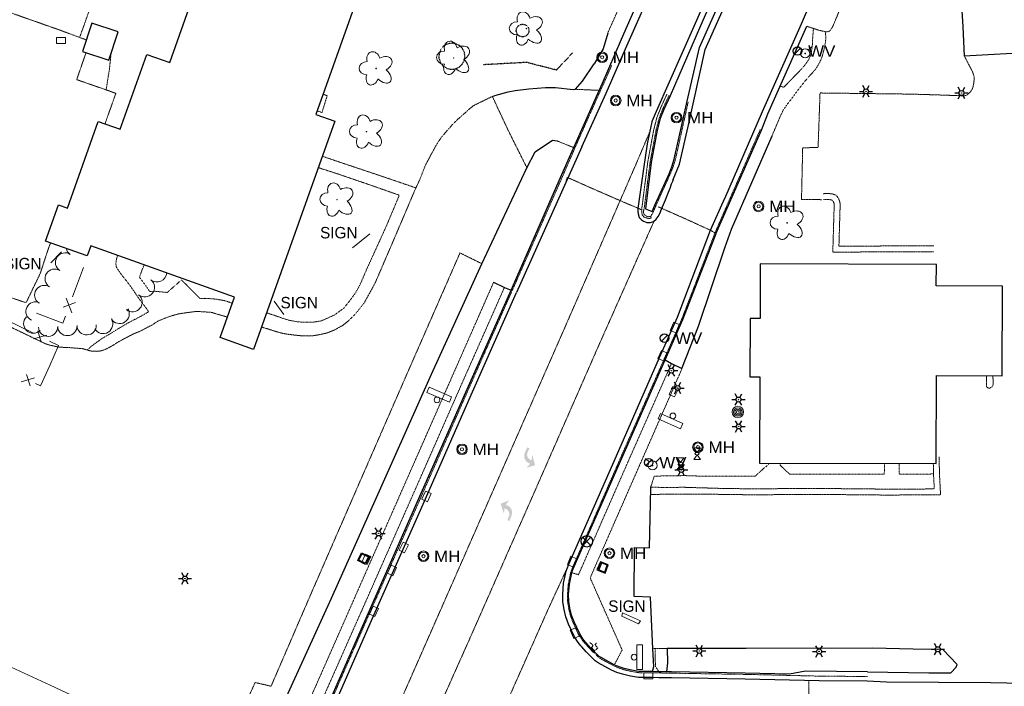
# Model space of a CAD drawing. Extents: x 386588 to 390135, y 96998 to 113606.
# Tile 9 of 93: x 387233 to 387647, y 97988 to 98268. Entities that reach past the tile are written whole.
import ezdxf
from ezdxf.enums import TextEntityAlignment as Align

# ---------------------------------------------------------------- set-up
doc = ezdxf.new("R2010")
doc.units = 0
doc.header["$MEASUREMENT"] = 0
for name, pattern in [('Wisdot1', [0.0625, 0.03125, -0.03125]), ('Wisdot2', [0.125, 0.0625, -0.0625]), ('Wisdot3', [0.1875, 0.125, -0.0625]), ('Wisdot5', [0.1, 0.05, -0.05]), ('Wisdot6', [0.375, 0.125, -0.0625, 0.03125, -0.0625, 0.03125, -0.0625])]:
    doc.linetypes.add(name, pattern=pattern)
for name, color, linetype, lineweight in [('E_BLD', 241, 'Continuous', 25), ('E_BLD_HvyDash', 241, 'Wisdot3', 25), ('E_DRN', 40, 'Continuous', 15), ('E_DTM_SlopeTop', 3, 'Wisdot1', 25), ('E_DWY', 2, 'Wisdot3', 15), ('E_LAND_Vegetation', 3, 'Continuous', 15), ('E_LTG', 21, 'Continuous', 25), ('E_MISCPROP', 30, 'Continuous', 15), ('E_MISCPROP_Railing', 30, 'Continuous', 15), ('E_PATH_Sidewalk', 2, 'Wisdot5', 15), ('E_RDWY', 21, 'Continuous', 25), ('E_RDWY_AsphConc', 200, 'Continuous', 25), ('E_RDWY_C_and_G', 21, 'Continuous', 25), ('E_RDWY_PavtEdge', 200, 'Wisdot3', 15), ('E_SGN', 21, 'Continuous', 15), ('E_SIG', 5, 'Continuous', 30), ('E_STRUCT_Joint', 200, 'Wisdot3', 15), ('E_UTL_AG', 30, 'Continuous', 15), ('E_UTL_MH', 30, 'Continuous', 15), ('E_UTL_W', 5, 'Continuous', 25), ('E_UTL_WHydrant', 4, 'Continuous', 15), ('E_WTR_FlowLine', 4, 'Wisdot6', 15), ('P_EC_Misc', 4, 'Wisdot2', 25), ('P_PM', 7, 'Continuous', 25)]:
    doc.layers.add(name, color=color, linetype=linetype, lineweight=lineweight)
doc.styles.add('Style-dot_font5', font='dot_font5.shx')

# ---------------------------------------------------------------- blocks, each defined once
blk = doc.blocks.new('BSGN')
at = {"layer": 'E_SGN', "style": 'Style-dot_font5'}
blk.add_text('SIGN', height=12, dxfattribs=at).set_placement((0.0004433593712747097, 0), align=Align.MIDDLE_CENTER)
blk = doc.blocks.new('HYD')
at = {"layer": 'E_UTL_WHydrant'}
for p, q in [((-3.83600000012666, 3.837999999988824), (-8.317000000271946, 8.317999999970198)), ((3.838999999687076, 3.837999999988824), (8.31899999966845, 8.317999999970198))]:
    blk.add_line(p, q, dxfattribs=at)
for radius in [5.484997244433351, 0.4195217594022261]:
    blk.add_circle((-0.000391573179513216, 0.0004718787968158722), radius, dxfattribs=at)
blk = doc.blocks.new('INLET')
at = {"layer": 'E_DRN', "flags": 128}
blk.add_lwpolyline([(-7.5, 10), (7.5, 10), (7.5, 0), (-7.5, 0)], close=True, dxfattribs=at)
blk = doc.blocks.new('LPOL')
at = {"layer": 'E_LTG'}
for p, q in [((-4, 0), (-1.5, 0)), ((-0.75, 1.299000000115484), (-2, 3.464000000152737)), ((0.75, 1.299000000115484), (2, 3.464000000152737)), ((1.5, 0), (4, 0)), ((-2, -3.464000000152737), (-0.75, -1.299000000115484)), ((2, -3.464000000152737), (0.75, -1.299000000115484))]:
    blk.add_line(p, q, dxfattribs=at)
for radius in [1.5, 1.5, 1.5, 0.125]:
    blk.add_circle((0, 0), radius, dxfattribs=at)
blk = doc.blocks.new('MH')
at = {"layer": 'E_UTL_MH'}
for radius in [5, 4, 1.5]:
    blk.add_circle((3.053387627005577e-05, -0.0003567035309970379), radius, dxfattribs=at)
at = {"layer": 'E_UTL_MH', "style": 'Style-dot_font5', "width": 1.111111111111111}
blk.add_text('MH', height=10.8, dxfattribs=at).set_placement((10, -0.001000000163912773), align=Align.MIDDLE_LEFT)
blk = doc.blocks.new('MTR')
at = {"layer": 'E_UTL_AG', "flags": 128}
for points in [[(-3.75, 6.495000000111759), (3.75, 6.495000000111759), (0, 1.25)], [(-3.75, -6.495000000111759), (3.75, -6.495000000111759), (0, -1.25)]]:
    blk.add_lwpolyline(points, close=True, dxfattribs=at)
at = {"layer": 'E_UTL_AG'}
blk.add_ellipse((0, 0), major_axis=(2.5, 0), ratio=0.5, dxfattribs=at)
blk = doc.blocks.new('PBX')
at = {"layer": 'E_SIG'}
for p, q in [((4.944999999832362, 5.103999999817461), (-5.132000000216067, -5.077000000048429)), ((-5.132000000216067, 5), (5.03899999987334, -5.171000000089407))]:
    blk.add_line(p, q, dxfattribs=at)
blk.add_circle((-8.966494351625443e-05, 0.0004826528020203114), 7.214024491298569, dxfattribs=at)
blk = doc.blocks.new('POLE')
at = {"layer": 'E_MISCPROP'}
for radius in [4.463423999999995, 3.347567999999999, 2.231711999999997, 1.115855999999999]:
    blk.add_circle((0.0004759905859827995, -0.00033181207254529), radius, dxfattribs=at)
blk = doc.blocks.new('SGN')
at = {"flags": 128}
blk.add_lwpolyline([(-15, 3.500000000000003), (-15, 10.5), (15, 10.5), (15, 3.499999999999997)], close=True, dxfattribs=at)
blk.add_circle((0, 0), 3.500000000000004)
blk = doc.blocks.new('SIGN')
at = {"layer": 'E_SGN', "lineweight": 13, "style": 'Style-dot_font5'}
blk.add_text('SIGN', height=12, dxfattribs=at).set_placement((0.0004433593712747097, 0), align=Align.MIDDLE_CENTER)
blk = doc.blocks.new('DTRE')
at = {"layer": 'E_LAND_Vegetation'}
blk.add_circle((-0.1836800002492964, 0), 0.1831067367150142, dxfattribs=at)
for centre, major_axis, ratio in [((-1.870302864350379, 5.319684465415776), (1.359319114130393, -4.981118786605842), 0.7828630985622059), ((4.055502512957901, 2.735869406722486), (-5.27227899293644, -2.928492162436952), 0.6919162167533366), ((-5.871854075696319, 0.1519894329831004), (4.932001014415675, -0.1226139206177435), 0.8320222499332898), ((-2.492468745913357, -5.243435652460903), (1.802061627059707, 4.856219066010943), 0.7168956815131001), ((3.542152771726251, -3.706719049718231), (-5.012431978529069, 4.581562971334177), 0.5602491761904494)]:
    blk.add_ellipse(centre, major_axis=major_axis, ratio=ratio, start_param=1.570796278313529, end_param=4.712388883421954, dxfattribs=at)
blk = doc.blocks.new('WV')
at = {"layer": 'E_UTL_W'}
blk.add_line((-2.82799999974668, -2.82799999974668), (2.828000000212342, 2.828000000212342), dxfattribs=at)
blk.add_circle((0.0003282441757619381, 0.0003653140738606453), 4, dxfattribs=at)
at = {"layer": 'E_UTL_W', "style": 'Style-dot_font5', "width": 1.111111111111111}
blk.add_text('WV', height=10.8, dxfattribs=at).set_placement((10, 0), align=Align.MIDDLE_LEFT)

msp = doc.modelspace()

# ---------------------------------------------------------------- hatches: boundary and pattern name
at = {"layer": 'P_PM', "linetype": 'Continuous', "lineweight": 25}
h = msp.add_hatch(color=7, dxfattribs=at)
edge = h.paths.add_edge_path()
edge.add_line((387447.4199958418, 98087.70032315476), (387446.5040313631, 98088.1015825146))
edge.add_line((387446.5040313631, 98088.1015825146), (387445.4651708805, 98085.7301504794))
edge.add_line((387445.4651708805, 98085.7301504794), (387445.496168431, 98085.80386614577))
edge.add_arc((387448.5016712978, 98084.48722113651), 3.281250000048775, 156.3428264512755, 246.3427839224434)
edge.add_line((387447.1850240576, 98081.48171924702), (387447.1063302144, 98081.51652578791))
edge.add_line((387447.1063302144, 98081.51652578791), (387447.7145306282, 98081.25008957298))
edge.add_line((387447.7145306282, 98081.25008957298), (387446.2209776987, 98079.49052580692))
edge.add_line((387446.2209776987, 98079.49052580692), (387449.7928917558, 98080.65622172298))
edge.add_line((387449.7928917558, 98080.65622172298), (387448.6681808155, 98085.03444913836))
edge.add_line((387448.6681808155, 98085.03444913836), (387448.3623344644, 98082.70131576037))
edge.add_line((387448.3623344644, 98082.70131576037), (387447.8377907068, 98082.93110034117))
edge.add_arc((387448.74067654, 98085.02746877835), 2.282534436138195, 156.6983504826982, 246.698917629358, ccw=False)
edge.add_line((387446.6443170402, 98085.93037536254), (387447.4199958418, 98087.70032315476))
h = msp.add_hatch(color=7, dxfattribs=at)
edge = h.paths.add_edge_path()
edge.add_line((387438.1713338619, 98057.56820494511), (387439.1110158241, 98057.22615551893))
edge.add_line((387439.1110158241, 98057.22615551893), (387439.9965817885, 98059.65899211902))
edge.add_line((387439.9965817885, 98059.65899211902), (387439.9703467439, 98059.58345027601))
edge.add_arc((387436.8870200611, 98060.70581302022), 3.281249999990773, 339.9979717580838, 429.9979292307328)
edge.add_line((387438.0093850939, 98063.78913886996), (387438.0901378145, 98063.7594199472))
edge.add_line((387438.0901378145, 98063.7594199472), (387437.4661889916, 98063.98654076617))
edge.add_line((387437.4661889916, 98063.98654076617), (387438.8445297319, 98065.83774086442))
edge.add_line((387438.8445297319, 98065.83774086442), (387435.354195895, 98064.44670286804))
edge.add_line((387435.354195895, 98064.44670286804), (387436.7557356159, 98060.14908301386))
edge.add_line((387436.7557356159, 98060.14908301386), (387436.9122201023, 98062.496968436))
edge.add_line((387436.9122201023, 98062.496968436), (387437.4503458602, 98062.30109149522))
edge.add_arc((387436.6829423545, 98060.15142749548), 2.282534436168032, -19.646504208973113, 70.3540629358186, ccw=False)
edge.add_line((387438.8325987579, 98059.38400271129), (387438.1713338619, 98057.56820494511))

# ---------------------------------------------------------------- linework, layer by layer
at = {"layer": 'E_BLD'}
for p, q in [((387296.2439999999, 98249.74200000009), (387317.23, 98308.57400000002)), ((387378.577, 98286.68999999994), (387357.632, 98227.9750000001)), ((387263.568, 98266.30899999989), (387259.628, 98254.44699999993)), ((387274.598, 98262.64500000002), (387263.568, 98266.30899999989)), ((387270.6570000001, 98250.78300000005), (387274.598, 98262.64500000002)), ((387259.628, 98254.44699999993), (387270.6570000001, 98250.78300000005)), ((387275.423, 98221.7080000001), (387286.645, 98253.16599999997)), ((387286.645, 98253.16599999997), (387296.2439999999, 98249.74200000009)), ((387253.25, 98188.58899999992), (387266.233, 98224.98600000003)), ((387266.233, 98224.98600000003), (387275.423, 98221.7080000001)), ((387365.709, 98225.09300000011), (387331.523, 98129.25900000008)), ((387357.632, 98227.9750000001), (387365.709, 98225.09300000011)), ((387244.0970000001, 98174.78399999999), (387249.4990000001, 98189.92699999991)), ((387249.4990000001, 98189.92699999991), (387253.25, 98188.58899999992)), ((387261.534, 98168.56400000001), (387244.0970000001, 98174.78399999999)), ((387263.0260000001, 98172.74600000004), (387261.534, 98168.56400000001)), ((387323.4809999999, 98151.1810000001), (387263.0260000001, 98172.74600000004)), ((387544.4639999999, 98165.21600000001), (387544.389, 98142.2479999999)), ((387618.4879999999, 98164.97699999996), (387544.4639999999, 98165.21600000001)), ((387618.4580000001, 98155.93399999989), (387618.4879999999, 98164.97699999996)), ((387646.2550000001, 98155.84499999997), (387618.4580000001, 98155.93399999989)), ((387646.1340000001, 98118.1939999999), (387646.2550000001, 98155.84499999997)), ((387317.4510000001, 98134.2790000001), (387323.4809999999, 98151.1810000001)), ((387540.2, 98142.26099999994), (387540.122, 98117.73200000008)), ((387544.389, 98142.2479999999), (387540.2, 98142.26099999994)), ((387331.523, 98129.25900000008), (387317.4510000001, 98134.2790000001)), ((387540.122, 98117.73200000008), (387544.247, 98117.71900000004)), ((387544.247, 98117.71900000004), (387544.1300000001, 98081.53099999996)), ((387618.433, 98081.29099999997), (387618.5530000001, 98118.28300000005)), ((387618.5530000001, 98118.28300000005), (387646.1340000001, 98118.1939999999)), ((387544.1300000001, 98081.53099999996), (387618.433, 98081.29099999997))]:
    msp.add_line(p, q, dxfattribs=at)
at = {"layer": 'E_BLD_HvyDash', "flags": 128}
for points in [[(387472.8769999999, 98006.22699999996), (387474.1669999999, 98004.83900000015)], [(387474.9550000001, 98005.16300000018), (387475.6359999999, 98005.96400000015)], [(387474.1669999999, 98004.83900000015), (387473.531, 98004.0669999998)], [(387473.531, 98004.0669999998), (387474.8459999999, 98002.62800000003)], [(387474.8459999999, 98002.62800000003), (387476.2489999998, 98003.8879999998)], [(387476.2489999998, 98003.8879999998), (387474.9550000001, 98005.16300000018)]]:
    msp.add_lwpolyline(points, dxfattribs=at)
at = {"layer": 'E_DTM_SlopeTop', "flags": 128}
msp.add_lwpolyline([(387465.514, 98253.75900000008), (387458.7799999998, 98246.57800000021), (387446.2749999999, 98249.78599999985), (387428.0269999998, 98248.80200000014)], dxfattribs=at)
at = {"layer": 'E_DWY', "flags": 128}
for points in [[(387184.8500000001, 98308.97799999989), (387182.841, 98301.7749999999), (387182.274, 98299.60499999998), (387181.7779999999, 98297.85899999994), (387181.2579999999, 98295.99699999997), (387180.9040000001, 98294.74399999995), (387180.662, 98293.45399999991), (387180.5830000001, 98292.44299999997), (387180.602, 98291.55499999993), (387180.845, 98290.58400000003), (387181.2919999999, 98289.74600000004), (387181.8970000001, 98288.99200000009), (387182.827, 98287.902), (387183.6910000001, 98287.179), (387184.3899999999, 98286.68599999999), (387185.6189999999, 98285.93699999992), (387186.912, 98285.03799999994), (387193.645, 98279.804), (387197.76, 98278.11499999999), (387198.7960000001, 98281.41599999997), (387249.9410000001, 98263.41100000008), (387261.2150000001, 98259.22600000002)], [(387564.023, 98264.98699999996), (387568.9820000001, 98263.36499999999), (387571.0249999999, 98262.8600000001), (387571.905, 98262.63299999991), (387572.7439999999, 98262.59700000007), (387573.639, 98263.00499999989), (387574.4310000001, 98263.97699999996), (387575.2150000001, 98265.48200000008), (387576.422, 98268.4750000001), (387583.2649999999, 98284.75099999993), (387583.8260000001, 98286.1540000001), (387585.301, 98289.5560000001), (387585.3999999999, 98290.7790000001), (387585.094, 98291.81400000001), (387584.406, 98292.52799999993), (387583.791, 98293.05199999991), (387583.227, 98293.57400000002), (387578.5889999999, 98298.62899999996)], [(387261.0919999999, 98253.9609999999), (387257.1470000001, 98242.57799999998), (387273.602, 98236.82300000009), (387269.0390000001, 98223.9850000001)], [(387630.1950000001, 98252.59000000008), (387633.719, 98245.77600000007), (387634.3810000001, 98243.69999999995), (387634.2660000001, 98241.18599999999), (387633.7, 98238.85199999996), (387632.9879999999, 98237.63500000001), (387631.399, 98236.0859999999), (387630.4609999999, 98235.804), (387629.4539999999, 98235.77200000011), (387618.976, 98236.1499999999), (387607.4369999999, 98236.48900000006), (387569.5900000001, 98236.9609999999), (387568.7709999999, 98214.13400000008), (387562.2949999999, 98213.8770000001), (387562.031, 98202.37599999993), (387561.8049999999, 98192.24200000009), (387570.3999999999, 98192.14299999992)], [(387424.172, 98231.76600000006), (387431.8490000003, 98235.50700000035)], [(387424.172, 98231.76600000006), (387422.466, 98230.48600000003), (387420.1440000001, 98228.38199999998), (387417.47, 98226.0390000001), (387415.3540000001, 98223.98099999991), (387412.5719999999, 98220.85499999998), (387410.5290000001, 98218.45100000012), (387408.997, 98216.25600000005), (387407.372, 98213.42599999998), (387405.8740000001, 98210.65899999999), (387404.544, 98208.179), (387403.7239999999, 98206.62100000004), (387402.6939999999, 98204.06400000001), (387401.6699999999, 98201.28799999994), (387399.4439999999, 98196.50699999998), (387391.423, 98177.66999999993), (387382.523, 98157.0149999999), (387378.084, 98148.95399999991), (387374.4110000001, 98144.2620000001), (387371.612, 98141.5149999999), (387369.111, 98139.40599999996), (387365.3729999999, 98137.37599999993), (387362.388, 98136.17100000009), (387359.3570000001, 98135.49099999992), (387356.807, 98135.04799999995), (387354.578, 98134.88899999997), (387351.469, 98134.98999999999), (387348.4909999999, 98135.30099999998), (387345.8940000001, 98135.63199999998), (387343.7409999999, 98135.99600000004), (387341.784, 98136.51300000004), (387339.943, 98137.06700000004), (387337.8149999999, 98137.76099999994), (387336.825, 98138.06300000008), (387334.868, 98138.63500000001)], [(387570.936, 98194.6540000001), (387573.2820000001, 98194.74900000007), (387574.814, 98194.53700000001), (387576.4950000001, 98193.94500000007), (387577.5889999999, 98192.15500000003), (387577.969, 98190.86199999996), (387578.0460000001, 98189.70500000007), (387578.0090000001, 98188.89899999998), (387577.5290000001, 98172.65100000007), (387617.4140000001, 98172.74200000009)], [(387571.0360000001, 98192.15599999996), (387573.1599999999, 98192.24200000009), (387574.2220000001, 98192.09499999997), (387574.8260000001, 98191.88299999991), (387575.2830000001, 98191.13299999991), (387575.493, 98190.42100000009), (387575.5419999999, 98189.679), (387575.5109999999, 98188.99399999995), (387574.9539999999, 98170.14400000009), (387617.4199999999, 98170.24200000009)], [(387320.5009999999, 98142.82899999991), (387313.5360000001, 98144.8629999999), (387311.767, 98144.96999999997), (387307.4939999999, 98145.2209999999), (387303.5689999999, 98144.72699999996), (387299.9480000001, 98144.17500000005), (387296.659, 98143.2479999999), (387293.9129999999, 98142.2350000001), (387291.422, 98141.21600000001), (387288.885, 98139.54499999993), (387286.3640000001, 98138.24699999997), (387283.702, 98136.85499999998), (387281.0730000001, 98135.79000000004), (387278.581, 98134.5249999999), (387276.4369999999, 98133.37599999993), (387274.398, 98132.26399999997), (387272.558, 98131.06000000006), (387270.7039999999, 98130.02600000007), (387269.0249999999, 98129.18500000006), (387267.473, 98128.65599999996), (387265.6429999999, 98128.44699999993), (387264.24, 98128.5020000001), (387263.7290000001, 98128.49200000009), (387262.2890000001, 98128.78199999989), (387261.1100000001, 98129.1399999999), (387259.6440000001, 98129.57199999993), (387257.652, 98129.72799999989), (387255.2620000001, 98129.9040000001), (387253.1969999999, 98130.09000000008), (387251.5600000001, 98130.12400000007), (387249.2109999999, 98130.30000000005), (387247.659, 98130.65500000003), (387246.581, 98130.87899999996), (387245.0360000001, 98131.294), (387244.2679999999, 98131.51300000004), (387215.6000000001, 98145.26399999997), (387186.0260000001, 98159.90500000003), (387168.5970000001, 98168.92200000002), (387160.6950000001, 98172.57799999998), (387157.375, 98174.48200000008), (387155.814, 98175.92500000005), (387155.0020000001, 98177.49200000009), (387154.5700000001, 98178.60899999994), (387154.463, 98180.31300000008), (387154.915, 98181.77300000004), (387156.017, 98182.26900000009), (387157.365, 98182.17599999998), (387158.3640000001, 98181.83499999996), (387159.122, 98181.554), (387201.1170000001, 98163.17699999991), (387227.362, 98151.71500000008), (387235.578, 98148.95999999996), (387236.1410000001, 98149.30499999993), (387236.567, 98150.29700000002), (387241.7520000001, 98161.01900000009), (387245.4240000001, 98172.10899999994), (387246.189, 98174.03799999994)], [(387639.5149999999, 98118.21500000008), (387639.5390000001, 98115.02000000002), (387639.5530000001, 98113.65699999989), (387639.8019999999, 98113.30799999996), (387640.1710000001, 98113.10400000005), (387640.605, 98113.00399999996), (387641.0760000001, 98113.04799999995), (387641.5290000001, 98113.29499999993), (387641.851, 98113.58400000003), (387642.04, 98113.875), (387642.2379999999, 98114.19299999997), (387642.3729999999, 98114.58400000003), (387642.25, 98118.206)], [(387619.639, 98084.15800000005), (387619.7919999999, 98076.94100000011), (387620.2420000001, 98068.14500000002), (387596.0549999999, 98068.1000000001), (387573.659, 98068.32000000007), (387556.4990000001, 98068.33199999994), (387543.0859999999, 98068.16599999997), (387527.5630000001, 98068.38899999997), (387510.4129999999, 98068.48200000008), (387498.3714369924, 98068.35293399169)], [(387617.199, 98081.29499999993), (387617.2930000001, 98076.85100000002), (387617.611, 98070.6399999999), (387596.0649999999, 98070.6000000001), (387573.672, 98070.82000000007), (387556.4850000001, 98070.83199999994), (387543.088, 98070.66599999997), (387527.5870000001, 98070.88899999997), (387512.676, 98071.342)]]:
    msp.add_lwpolyline(points, dxfattribs=at)
at = {"layer": 'E_LAND_Vegetation'}
for centre, radius, start, end in [((387256.6527826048, 98172.60667975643), 4.059852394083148, 192.6438638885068, 237.3325277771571), ((387252.271532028, 98165.77164012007), 4.059852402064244, 57.34785000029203, 237.3325277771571), ((387247.8902814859, 98158.93660043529), 4.059852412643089, 57.34785000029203, 237.3325277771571), ((387290.9333840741, 98161.62741118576), 4.059852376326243, 230.509038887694, 356.0293750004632), ((387243.5090309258, 98152.10156074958), 4.059852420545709, 57.34785000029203, 237.3325277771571), ((387285.7694130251, 98155.36270638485), 4.059852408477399, 230.509038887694, 50.49371666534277), ((387280.6054419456, 98149.09800155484), 4.059852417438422, 230.509038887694, 50.49371666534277), ((387239.8433540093, 98145.18140857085), 4.059852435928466, 64.91526944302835, 244.8999472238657), ((387275.1887974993, 98144.17207324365), 4.059852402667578, 211.340336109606, 31.32501388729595), ((387238.9076568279, 98140.10228496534), 4.059852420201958, 135.4480166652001, 315.4326944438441), ((387268.2541177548, 98139.95030341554), 4.059852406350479, 211.340336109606, 31.32501388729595), ((387245.1070279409, 98138.79541391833), 4.059852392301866, 182.148597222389, 2.133275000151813), ((387253.2200505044, 98139.09870934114), 4.05985239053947, 182.148597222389, 2.133275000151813), ((387261.3330730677, 98139.40200478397), 4.059852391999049, 182.148597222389, 2.133275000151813)]:
    msp.add_arc(centre, radius, start, end, dxfattribs=at)
at = {"layer": 'E_MISCPROP_Railing'}
for p, q in [((387252.7520000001, 98150.71699999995), (387255.0390000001, 98144.64100000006)), ((387256.6710000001, 98149.01699999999), (387251.4709999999, 98147.02600000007)), ((387238.9790000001, 98133.74300000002), (387244.6359999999, 98135.25499999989)), ((387240.8530000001, 98137.10899999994), (387242.1780000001, 98132.26600000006)), ((387239.3459999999, 98117.3500000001), (387233.746, 98115.63899999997)), ((387237.5919999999, 98113.91999999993), (387236.0970000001, 98118.71299999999))]:
    msp.add_line(p, q, dxfattribs=at)
at = {"layer": 'E_MISCPROP_Railing', "flags": 128}
for points in [[(387260.014, 98163.63400000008), (387255.432, 98151.348)], [(387252.4029999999, 98143.22600000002), (387251.3189999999, 98140.3189999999), (387240.297, 98144.54799999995)], [(387228.0320000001, 98141.40699999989), (387238.6510000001, 98136.20399999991)], [(387245.6699999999, 98132.76399999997), (387249.534, 98130.87100000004), (387245.801, 98122.52600000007)], [(387245.801, 98122.52600000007), (387241.952, 98113.92299999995), (387239.76, 98114.90100000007)], [(387220.3289999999, 97999.9609999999), (387246.024, 97988.19900000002), (387285.7520000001, 97969.65699999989), (387323.206, 97952.17299999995)]]:
    msp.add_lwpolyline(points, dxfattribs=at)
at = {"layer": 'E_PATH_Sidewalk', "flags": 128}
for points in [[(387480.3507948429, 98262.11361490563), (387491.4378091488, 98287.00562185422), (387507.3418297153, 98322.81963184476), (387515.3418399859, 98340.67563682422), (387516.2491427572, 98343.77345145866), (387516.5558426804, 98345.6806381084), (387516.7063146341, 98348.0233495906), (387516.8068453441, 98350.97763932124), (387516.6147661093, 98353.67792232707), (387515.6938484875, 98357.75764070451), (387515.3338494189, 98359.76664111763), (387518.6468476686, 98355.0116404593), (387527.7898513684, 98359.15364249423)], [(387265.8130000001, 98281.44999999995), (387263.148, 98273.78399999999), (387261.584, 98269.28600000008), (387260.085, 98264.96500000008), (387258.351, 98260.2890000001)], [(387549.4040000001, 98218.96799999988), (387553.0800000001, 98227.65100000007), (387554.2320000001, 98229.92699999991), (387555.8459999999, 98232.25600000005), (387557.703, 98234.64100000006), (387559.4569999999, 98237.04900000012), (387561.2250000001, 98239.34700000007), (387563.1769999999, 98241.8459999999), (387564.8589999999, 98243.79000000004), (387566.294, 98245.29700000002), (387567.7720000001, 98247.04900000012), (387568.5900000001, 98248.28300000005), (387569.358, 98249.66800000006), (387569.9939999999, 98251.02399999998), (387570.473, 98252.3189999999), (387570.9299999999, 98253.973), (387571.3959999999, 98255.75799999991), (387571.767, 98257.83499999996), (387572.0179999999, 98259.51600000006), (387571.9029999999, 98262.63400000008)], [(387566.821, 98264.07199999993), (387566.452, 98259.54799999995), (387566.436, 98257.6540000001), (387566.1810000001, 98255.65299999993), (387565.9269999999, 98254.08700000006), (387565.483, 98252.42999999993), (387564.8840000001, 98251.10199999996), (387563.9709999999, 98249.69299999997), (387562.8370000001, 98248.19999999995), (387561.5930000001, 98246.81600000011), (387559.638, 98244.82799999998), (387557.4750000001, 98242.55499999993), (387555.966, 98241), (387555.1599999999, 98240.17800000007), (387554.6410000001, 98239.706), (387554.5220000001, 98239.56799999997), (387554.2890000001, 98239.36499999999), (387552.828, 98239.83499999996)], [(387271.618, 98253.67599999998), (387271.47, 98252.45699999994), (387270.8659999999, 98246.69299999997), (387269.514, 98238.25300000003)], [(387360.652, 98236.44100000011), (387362.4350000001, 98235.84400000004), (387360.2450000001, 98228.76000000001), (387358.1669999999, 98229.47399999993)], [(387360.456, 98210.36599999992), (387368.625, 98207.58700000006), (387386.2120000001, 98201.70999999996), (387399.723, 98197.10400000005)], [(387358.75, 98205.5859999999), (387366.544, 98203.07499999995), (387381.0519999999, 98198.12199999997), (387392.746, 98194.01600000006), (387387.5360000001, 98181.5830000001), (387383.0249999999, 98171.65800000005), (387379.2490000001, 98163.402), (387376.298, 98156.55700000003), (387374.175, 98152.75900000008), (387371.9240000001, 98149.68800000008), (387369.4210000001, 98146.60499999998), (387365.6089999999, 98143.79300000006), (387359.925, 98141.2080000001), (387356.0279999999, 98140.64100000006), (387352.2290000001, 98140.65800000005), (387349.358, 98140.94999999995), (387346.466, 98141.48999999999), (387343.1910000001, 98142.51300000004), (387340.3049999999, 98143.55199999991), (387338.6329999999, 98144.08199999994), (387336.997, 98144.60400000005)], [(387274.314, 98168.71900000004), (387274.1310000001, 98168.21900000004), (387273.7520000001, 98166.652), (387273.6189999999, 98165.11899999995), (387273.8430000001, 98163.73999999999), (387274.426, 98162.83700000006), (387275.5020000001, 98161.30300000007), (387276.5419999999, 98159.91100000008), (387277.932, 98158.19800000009), (387279.3970000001, 98156.29799999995), (387280.7990000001, 98154.30000000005), (387282.2220000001, 98152.17699999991), (387283.763, 98150.00300000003), (387284.996, 98148.37999999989), (387286.125, 98146.91299999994), (387286.9029999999, 98145.86400000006), (387287.3659999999, 98145.06000000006), (387283.9720000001, 98143.10199999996), (387278.5330000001, 98140.27300000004), (387274.2239999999, 98137.69900000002), (387270.5060000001, 98135.41100000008), (387267.6850000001, 98133.78799999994), (387266.3530000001, 98132.80199999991), (387264.834, 98131.74099999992), (387263.2930000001, 98130.56400000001), (387261.5530000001, 98129.00600000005)], [(387322.585, 98148.66999999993), (387319.304, 98149.73600000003), (387315.713, 98150.3629999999), (387313.6070000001, 98150.55199999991), (387311.743, 98150.68399999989), (387310.6329999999, 98150.71600000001), (387309.936, 98150.67800000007), (387309.0249999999, 98150.58499999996), (387306.4339999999, 98153.15299999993), (387301.1899999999, 98158.44100000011), (387295.3729999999, 98153.32799999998), (387295.219, 98153.17100000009), (387290.1939999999, 98153.66100000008), (387287.811, 98153.60299999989), (387286.1429999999, 98156.07899999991), (387283.5120000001, 98159.5859999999), (387284.0209999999, 98160.98699999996), (387284.6499999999, 98162.7209999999), (387285.1329999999, 98163.81700000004), (387285.4650000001, 98164.74099999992)], [(387413.977, 98115.66500000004), (387432.3990000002, 98157.47800000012)], [(387418.3640000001, 98113.36400000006), (387436.932, 98155.304)], [(387489.037, 98082.43399999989), (387507.182, 98123.40700000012)], [(387493.6940000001, 98080.50400000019), (387511.568, 98121.17199999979)], [(387393.0640000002, 98068.2379999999), (387413.977, 98115.66500000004)], [(387397.5449999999, 98066.13599999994), (387418.3640000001, 98113.36400000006)], [(387468.0499999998, 98034.62000000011), (387489.037, 98082.43399999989)], [(387472.9619999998, 98033.29600000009), (387493.6940000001, 98080.50400000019)], [(387547.9510000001, 98081.51799999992), (387547.9539999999, 98080.85800000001), (387546.0560000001, 98079.44500000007), (387542.425, 98076.07600000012), (387530.1540000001, 98076.01000000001), (387518.595, 98076.06099999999), (387512.666, 98076.25900000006)], [(387596.7220000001, 98081.36199999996), (387596.6669999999, 98079.98600000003), (387596.5919999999, 98076.83799999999), (387587.423, 98076.82799999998), (387570.5900000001, 98076.81099999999), (387556.8060000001, 98076.92599999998), (387555.4820000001, 98078.07799999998), (387552.798, 98080.69200000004), (387552.781, 98081.50300000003)], [(387617.291, 98076.95299999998), (387612.548, 98076.86800000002), (387602.7820000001, 98076.87199999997), (387602.818, 98080.2919999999), (387602.8200000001, 98081.34100000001)], [(387498.4040000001, 98071.37000000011), (387499.912, 98076.04799999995)], [(387499.912, 98076.04799999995), (387512.6660000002, 98076.25900000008)], [(387372.3599999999, 98021.27300000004), (387393.0640000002, 98068.2379999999)], [(387498.4040000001, 98071.37000000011), (387503.7209999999, 98071.30899999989)], [(387503.7209999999, 98071.30899999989), (387512.676, 98071.34200000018)], [(387376.949, 98019.56600000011), (387397.5449999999, 98066.13599999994)], [(387465.2910000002, 98035.46400000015), (387468.0499999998, 98034.62000000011)], [(387486.4240000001, 98002.98199999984), (387472.9619999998, 98033.29600000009)], [(387352.6069999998, 97976.50100000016), (387372.3599999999, 98021.27300000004)], [(387356.8429999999, 97974.179), (387376.949, 98019.56600000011)], [(387483.1239999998, 97996.83499999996), (387486.4240000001, 98002.98199999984)]]:
    msp.add_lwpolyline(points, dxfattribs=at)
at = {"layer": 'E_RDWY'}
msp.add_line((387469.4269999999, 98214.2749999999), (387441.9834702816, 98153.1027746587, 1600.012), dxfattribs=at)
at = {"layer": 'E_RDWY', "flags": 128}
for points in [[(387469.4269999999, 98214.2749999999), (387479.686, 98236.87800000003), (387487.851, 98255.54499999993), (387501.121, 98285.56600000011), (387519.054, 98326.91299999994), (387528.787, 98349.9439999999), (387529.9639999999, 98353.49099999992), (387530.4280000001, 98355.97600000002), (387530.6440000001, 98357.78199999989), (387530.689, 98358.88400000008), (387530.0306809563, 98361.23680574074)], [(387507.8910000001, 98200.6229999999), (387510.4709999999, 98207.1270000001), (387514.1229999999, 98222.8330000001), (387521.3149999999, 98255.28000000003), (387559.9169999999, 98341.71999999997), (387562.3359999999, 98347.02200000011), (387562.824, 98348.91299999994), (387562.7849999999, 98350.456), (387562.0009999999, 98352.32000000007), (387560.821, 98353.34100000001), (387558.922, 98354.15699999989), (387557.351, 98353.85199999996), (387556.054, 98353.28399999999), (387555.3130000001, 98352.45100000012), (387554.852, 98351.8459999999), (387554.2069999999, 98350.97200000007), (387540.598, 98319.90500000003), (387517.034, 98266.16999999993), (387500.7350000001, 98229.2109999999), (387499.0589999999, 98225.2250000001), (387498.9199999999, 98224.78399999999)], [(387561.7379999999, 98266.00300000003), (387576.277, 98299.581), (387584.111, 98318.61899999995), (387591.334, 98337.06300000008), (387594.9140000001, 98346.81499999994), (387595.9180000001, 98349.00499999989), (387596.8759999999, 98350.65100000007), (387597.801, 98351.75499999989), (387598.6869999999, 98352.53700000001), (387599.5449999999, 98353.20299999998), (387601.189, 98354.00099999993), (387602.3899999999, 98354.402), (387603.72, 98354.72200000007), (387604.7849999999, 98354.96900000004), (387606.382, 98354.94100000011), (387607.5120000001, 98354.82899999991), (387608.4790000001, 98354.62400000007), (387609.6610000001, 98354.36499999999), (387620.1669999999, 98350.8870000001), (387621.8559999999, 98350.39700000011), (387625.2320000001, 98349.14400000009), (387624.362, 98346.80000000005)], [(387513.7199999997, 98233.46199999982), (387518.929, 98256.06799999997), (387557.639, 98342.7479999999), (387559.97, 98347.8600000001), (387560.3160000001, 98349.19900000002), (387560.298, 98349.92100000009), (387559.922, 98350.81300000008), (387559.4790000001, 98351.19699999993), (387558.6429999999, 98351.5560000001), (387558.1000000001, 98351.44999999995), (387557.558, 98351.21299999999), (387557.243, 98350.8600000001), (387556.852, 98350.3459999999), (387556.385, 98349.71200000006), (387542.888, 98318.902), (387519.3219999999, 98265.16299999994), (387506.5869999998, 98235.77799999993)], [(387628.926, 98276.15999999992), (387629.6359999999, 98264.76799999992), (387630.1950000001, 98252.59000000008)], [(387529.5209999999, 98192.68599999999), (387545.3559999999, 98229.19900000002), (387561.7379999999, 98266.00300000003)], [(387544.9180000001, 98221.39099999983), (387547.645, 98228.19299999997), (387564.023, 98264.98699999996)], [(387630.1939999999, 98252.62199999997), (387660.5689999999, 98254.27799999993), (387680.3899999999, 98255.45200000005), (387733.348, 98257.9169999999), (387763.0490000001, 98259.11800000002), (387786.4140000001, 98260.6129999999), (387829.6629999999, 98262.35800000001), (387837.9129999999, 98262.554)], [(387498.9199999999, 98224.78399999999), (387496.9310000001, 98215.57700000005), (387495.406, 98205.10499999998), (387493.1710000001, 98189.43299999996), (387493.067, 98188.45100000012), (387492.9739999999, 98187.25), (387493.112, 98186.1640000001), (387493.5449999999, 98184.67400000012), (387494.4850000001, 98183.7479999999), (387495.3859999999, 98183.06499999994), (387496.7749999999, 98182.544), (387498.2779999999, 98182.54700000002), (387499.6470000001, 98182.99200000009), (387500.7660000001, 98183.96600000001), (387501.483, 98185.03399999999), (387502.182, 98186.39400000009), (387502.936, 98188.10700000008), (387503.8200000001, 98190.17699999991), (387504.6440000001, 98192.10899999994), (387505.6140000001, 98194.6129999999), (387506.5619999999, 98197.04600000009), (387507.1969999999, 98198.74200000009), (387507.6669999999, 98199.96200000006), (387507.932, 98200.73300000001)], [(387523.5041885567, 98179.39504450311), (387529.537, 98192.72200000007)], [(387668.824, 98000.40699999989), (387668.8659999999, 97988.71800000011), (387641.28, 97989.23900000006), (387597.564, 97989.48200000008), (387589.4487011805, 97989.86722365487)], [(387589.4910000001, 97993.86700000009), (387615.388, 97993.38899999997), (387624.5260000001, 97993.37199999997)]]:
    msp.add_lwpolyline(points, dxfattribs=at)
at = {"layer": 'E_RDWY_AsphConc'}
for p, q in [((387480.3507948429, 98262.11361490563, 1601.323), (387478.4178780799, 98255.46032637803)), ((387478.4178780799, 98255.46032637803), (387474.5809999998, 98249.16399999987))]:
    msp.add_line(p, q, dxfattribs=at)
at = {"layer": 'E_RDWY_AsphConc', "flags": 128}
for points in [[(387431.8489999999, 98235.50700000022), (387432.8659999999, 98235.83900000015), (387438.4745358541, 98237.48805144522), (387438.4745358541, 98237.48805144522), (387441.3900000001, 98238.04999999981), (387441.3900000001, 98238.04999999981), (387447.1234083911, 98238.68951243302), (387447.1234083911, 98238.68951243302), (387454.2280000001, 98239.2749999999), (387454.2280000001, 98239.2749999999), (387458.3768738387, 98239.25696557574), (387458.3768738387, 98239.25696557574), (387465.7800000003, 98238.37199999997), (387465.7800000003, 98238.37199999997), (387466.8730000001, 98238.51099999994), (387469.7760000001, 98241.9589999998), (387474.5809999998, 98249.16399999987)], [(387343.1809999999, 97955.46400000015), (387339.9589999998, 97957.42100000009), (387338.415, 97961.06000000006), (387336.8760000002, 97962.24200000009), (387343.852, 97980.04000000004), (387364.2489999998, 98024.82599999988), (387385.5049999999, 98072.42700000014), (387406.3420000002, 98118.8620000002), (387427.4399999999, 98165.25799999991), (387446.3659999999, 98205.56399999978), (387449.7990000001, 98212.2629999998), (387457.0830000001, 98217.20299999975), (387459.0609999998, 98216.84400000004)], [(387504.4509999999, 98124.82400000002), (387507.182, 98123.40700000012), (387511.568, 98121.17199999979), (387518.5079999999, 98138.95999999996), (387529.6359999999, 98171.89800000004), (387532.432, 98179.82700000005), (387549.4040000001, 98218.96799999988)], [(387432.3990000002, 98157.47800000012), (387436.932, 98155.304), (387439.6979999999, 98154.11599999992)], [(387499.1269999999, 97993.92299999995), (387499.719, 97996.1540000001), (387499.3309999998, 98003.5419999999), (387498.2790000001, 98025.16800000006), (387491.5040000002, 98025.45599999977), (387491.5929999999, 98046.06399999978), (387497.946, 98045.93800000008), (387498.4249999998, 98071.17499999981), (387498.4040000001, 98071.37000000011)], [(387591.6699999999, 98003.76699999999), (387538.5109999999, 98003.68699999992), (387505.2749999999, 98003.70300000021), (387505.4500000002, 97997.56099999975), (387505.0210000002, 97993.81100000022)], [(387624.612, 97993.37199999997), (387626.825, 97995.78499999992), (387627.273, 97996.88299999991), (387621.213, 98003.24099999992), (387608.7139999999, 98003.35199999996), (387591.6345982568, 98003.76694672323)]]:
    msp.add_lwpolyline(points, dxfattribs=at)
for points in [[(387380.2749999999, 98042.196), (387378.5839999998, 98038.91999999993), (387375.273, 98040.60099999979), (387376.8999999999, 98043.88599999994)], [(387379.7310000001, 98042.1540000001), (387378.3279999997, 98039.44700000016), (387375.7710000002, 98040.75400000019), (387377.037, 98043.446)], [(387479.2850000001, 98035.31399999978), (387480.5720000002, 98038.7749999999), (387477.3620000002, 98040.05700000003), (387475.7820000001, 98036.71499999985)], [(387479.0959999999, 98035.76099999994), (387480.1179999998, 98038.57599999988), (387477.372, 98039.70500000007), (387476.3870000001, 98036.8339999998)]]:
    msp.add_lwpolyline(points, close=True, dxfattribs=at)
at = {"layer": 'E_RDWY_C_and_G', "flags": 128}
for points in [[(387486.1217946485, 98259.60861505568), (387496.8268086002, 98283.93862182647)], [(387298.9377424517, 97835.24903439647), (387319.7229999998, 97882.36500000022), (387329.0580000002, 97903.70399999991), (387329.1140000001, 97903.86500000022), (387332.1660000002, 97910.72999999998), (387339.5899999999, 97927.57599999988), (387350.1510000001, 97951.45099999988), (387352.6370000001, 97956.97999999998), (387359.4369999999, 97972.38200000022), (387379.7599999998, 98018.58999999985), (387399.889, 98064.06499999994), (387421.2540000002, 98112.5129999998), (387439.6979999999, 98154.11599999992), (387460.568, 98201.3999999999), (387465.4180000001, 98212.4879999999), (387466.054, 98214.02300000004), (387476.7540000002, 98238.04900000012), (387478.1609999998, 98241.04900000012), (387486.1217946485, 98259.60861505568)], [(387506.5869999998, 98235.77799999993), (387503.9552693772, 98230.0580596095), (387503.9552693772, 98230.0580596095), (387502.4569999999, 98226.26899999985), (387502.4569999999, 98226.26899999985), (387501.1667893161, 98221.27035855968), (387498.665, 98207.77600000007), (387496.1699999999, 98188.3500000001), (387499.0219999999, 98187.20200000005), (387500.1529999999, 98189.83199999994), (387506.1150000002, 98203.04399999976), (387507.3020000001, 98205.91899999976), (387508.341, 98209.17499999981), (387513.7199999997, 98233.46199999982)], [(387589.4909999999, 97993.86700000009), (387563.4869999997, 97994.14199999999), (387556.7280000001, 97992.85399999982), (387538.0989999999, 97993.28800000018), (387507.1910000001, 97993.7790000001), (387505.0210000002, 97993.81100000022), (387501.8900000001, 97993.88400000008), (387499.1269999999, 97993.92299999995), (387493.4709999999, 97993.99899999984), (387490.3391909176, 97994.50639984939), (387487.2514616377, 97995.23551618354), (387487.2514616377, 97995.23551618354), (387485.1468345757, 97995.92972549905), (387483.1239999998, 97996.83499999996), (387483.1239999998, 97996.83499999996), (387477.5450944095, 97999.80207950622), (387477.5450944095, 97999.80207950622), (387476.8140000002, 98000.32899999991), (387476.8140000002, 98000.32899999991), (387475.9660922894, 98001.11840205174), (387475.9660922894, 98001.11840205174), (387475.534, 98001.53599999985), (387475.534, 98001.53599999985), (387473.1390595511, 98003.97515029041), (387473.1390595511, 98003.97515029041), (387471.2769999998, 98005.99399999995), (387471.2769999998, 98005.99399999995), (387470.9550220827, 98006.37245481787), (387470.9550220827, 98006.37245481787), (387469.9270000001, 98007.65599999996), (387469.9270000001, 98007.65599999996), (387468.5660438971, 98009.75344985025), (387468.5660438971, 98009.75344985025), (387466.1830000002, 98014.79999999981), (387466.1830000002, 98014.79999999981), (387465.1553026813, 98017.63258885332), (387464.4247476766, 98020.55594493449), (387464.4247476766, 98020.55594493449), (387464.0195736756, 98023.4345708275), (387463.9240000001, 98026.33999999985), (387463.9240000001, 98026.33999999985), (387464.2944061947, 98030.70499798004), (387464.2944061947, 98030.70499798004), (387465.2910000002, 98035.46400000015), (387465.2910000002, 98035.46400000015), (387465.5805020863, 98036.34705198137), (387465.5805020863, 98036.34705198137), (387466.3109999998, 98038.09800000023), (387466.3109999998, 98038.09800000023), (387486.267, 98083.6120000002), (387504.4509999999, 98124.82400000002), (387511.946, 98141.81300000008), (387525.8930000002, 98177.9419999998), (387525.915, 98178.06199999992), (387544.9180000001, 98221.39099999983)], [(387589.4487011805, 97989.86722365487), (387569.2348167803, 97990.08099146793), (387569.2348167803, 97990.08099146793), (387538.050031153, 97990.78846248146), (387507.1527139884, 97991.27929277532), (387504.9734318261, 97991.31142965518), (387501.8432207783, 97991.38441126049), (387499.0925630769, 97991.42323704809), (387493.2997527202, 97991.50107537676), (387489.9210963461, 97992.04064738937), (387486.5906124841, 97992.82444206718), (387486.5906124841, 97992.82444206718), (387484.243486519, 97993.59863942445), (387481.9875773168, 97994.6082212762), (387481.9875773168, 97994.6082212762), (387476.3340488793, 97997.61498812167), (387476.3340488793, 97997.61498812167), (387475.1221838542, 97998.48841364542), (387475.1221838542, 97998.48841364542), (387474.2509526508, 97999.29952986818), (387474.2509526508, 97999.29952986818), (387473.7746840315, 97999.7598222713), (387473.7746840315, 97999.7598222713), (387471.3310022, 98002.24861369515), (387471.3310022, 98002.24861369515), (387469.4102359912, 98004.3311133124), (387469.4102359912, 98004.3311133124), (387469.0145228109, 98004.79623701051), (387469.0145228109, 98004.79623701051), (387467.9650070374, 98006.10661831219), (387467.9650070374, 98006.10661831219), (387466.3517077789, 98008.59296910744), (387466.3517077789, 98008.59296910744), (387463.8799782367, 98013.82732803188), (387463.8799782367, 98013.82732803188), (387462.7643647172, 98016.90223575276), (387461.9713130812, 98020.07567554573), (387461.9713130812, 98020.07567554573), (387461.5288901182, 98023.21894286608), (387461.4245300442, 98026.39147757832), (387461.4245300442, 98026.39147757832), (387461.822001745, 98031.07542508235), (387461.822001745, 98031.07542508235), (387462.8777066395, 98036.11669836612), (387462.8777066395, 98036.11669836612), (387463.2491972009, 98037.24983519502), (387463.2491972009, 98037.24983519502), (387464.0252725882, 98039.11069075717), (387464.0252725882, 98039.11069075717), (387483.9785792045, 98084.61854790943), (387502.1637246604, 98125.83314395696), (387509.6349418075, 98142.7682350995), (387523.5041885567, 98179.39504450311)], [(387301.2747749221, 97834.35298016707), (387321.9188849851, 97881.39642252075), (387331.2941686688, 97902.82750752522), (387331.3432816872, 97902.96870745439), (387334.4507509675, 97909.71512737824), (387341.87700349, 97926.56623863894), (387352.4342342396, 97950.43271758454), (387354.9205963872, 97955.9625230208), (387361.7247328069, 97971.37389201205), (387382.0472538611, 98017.58080304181), (387402.1757569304, 98063.05468038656), (387423.5404640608, 98111.50201626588), (387441.9834702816, 98153.1027746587)]]:
    msp.add_lwpolyline(points, dxfattribs=at)
at = {"layer": 'E_RDWY_PavtEdge', "flags": 128}
for points in [[(387498.4529999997, 98185.18899999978), (387498.5759999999, 98184.41800000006), (387497.7080000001, 98184.20200000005), (387495.7709999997, 98184.71499999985), (387494.787, 98185.81000000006), (387494.6630000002, 98187.80599999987), (387494.719, 98188.4580000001), (387494.6822208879, 98188.54108457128), (387497.1825322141, 98208.00843840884), (387499.6919217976, 98221.54379191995), (387501.0340384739, 98226.74353186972), (387501.0340384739, 98226.74353186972), (387502.5925841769, 98230.68502774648), (387502.5925841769, 98230.68502774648), (387505.2243147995, 98236.40496813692)], [(387492.05, 98206.62400000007), (387497.966, 98220.53300000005)], [(387492.05, 98206.62400000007), (387462.1100000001, 98137.96800000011), (387432.919, 98071.65800000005), (387400.3740000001, 97997.75600000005), (387371.639, 97932.66800000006), (387346.754, 97875.93599999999), (387318.013, 97810.75699999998), (387294.6189999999, 97757.77000000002), (387272.2849999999, 97707.21600000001), (387246.841, 97649.66500000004), (387226.557, 97603.544), (387201.274, 97545.75), (387175.348, 97487.3459999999), (387150.6200000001, 97431.18699999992), (387129.0959999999, 97382.65999999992), (387111.9920000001, 97344.04799999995)], [(387499.787, 98183.07400000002), (387476.817, 98131.48399999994), (387447.5649999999, 98064.88400000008), (387423.29, 98009.88299999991), (387403.6780000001, 97965.96900000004), (387386.3230000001, 97926.49300000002), (387364.304, 97876.36599999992), (387340.9010000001, 97823.4750000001), (387316.2890000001, 97767.6810000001), (387289.757, 97707.01799999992), (387263.1869999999, 97647.0419999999), (387236.398, 97586.01600000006), (387219.307, 97547.68800000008), (387195.075, 97492.3330000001), (387169.243, 97433.89800000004), (387146.5889999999, 97383.19999999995)]]:
    msp.add_lwpolyline(points, dxfattribs=at)
at = {"layer": 'E_SGN'}
for p, q in [((387373.0220000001, 98171.87100000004), (387380.395, 98177.73099999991)), ((387250.7520000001, 98170.24300000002), (387246.2080000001, 98165.67999999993)), ((387340.1040000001, 98149.52600000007), (387344.179, 98143.92999999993))]:
    msp.add_line(p, q, dxfattribs=at)
at = {"layer": 'E_SGN', "flags": 128}
for points in [[(387486.2230000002, 98017.21299999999), (387486.5529999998, 98018.62699999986)], [(387486.5529999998, 98018.62699999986), (387494.1839999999, 98015.32500000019)], [(387493.3399999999, 98014.04399999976), (387486.2230000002, 98017.21299999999)], [(387494.1839999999, 98015.32500000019), (387493.3399999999, 98014.04399999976)]]:
    msp.add_lwpolyline(points, dxfattribs=at)
at = {"layer": 'E_STRUCT_Joint', "flags": 128}
for points in [[(387476.7540000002, 98238.04900000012), (387466.8730000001, 98238.51099999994)], [(387446.3659999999, 98205.56399999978), (387438.5970000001, 98221.07899999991), (387431.8489999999, 98235.50700000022)], [(387459.0609999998, 98216.84400000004), (387466.054, 98214.02300000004)], [(387494.6630000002, 98187.80599999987), (387493.4509999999, 98188.42499999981), (387488.9950000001, 98190.25999999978), (387474.6340000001, 98196.5), (387463.3339999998, 98201.50999999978), (387462.889, 98200.38299999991)], [(387525.8930000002, 98177.9419999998), (387523.7259999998, 98179.20299999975), (387512.5109999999, 98184.32200000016), (387501.5899999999, 98189.15899999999)], [(387313.6600000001, 97931.80700000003), (387317.3339999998, 97939.10699999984), (387323.8369999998, 97952.44900000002), (387327.6269999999, 97960.91999999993), (387327.2319999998, 97962.90100000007), (387329.3319999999, 97967.27000000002), (387328.551, 97971.24899999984), (387325.122, 97972.97899999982), (387330.4720000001, 97985.71900000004), (387332.165, 97989.35999999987), (387338.8509999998, 97987.81099999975), (387355.7259999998, 98026.8450000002), (387377.4920000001, 98076.72399999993), (387397.7280000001, 98122.97599999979), (387418.2570000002, 98169.77000000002), (387427.4399999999, 98165.25799999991)], [(387417.73, 97934.39199999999), (387422.7459999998, 97946.35300000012), (387435.2970000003, 97975.1830000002), (387445.6209999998, 97998.32400000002), (387455.1319999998, 98019.75199999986), (387462.9359999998, 98036.66399999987)], [(387505.2749999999, 98003.70300000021), (387500.2409999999, 98003.69900000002), (387499.3309999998, 98003.5419999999)], [(387564.5150000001, 97949.45200000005), (387564.7689999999, 97969.2919999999), (387564.9189999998, 97990.04900000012)]]:
    msp.add_lwpolyline(points, dxfattribs=at)
at = {"layer": 'E_WTR_FlowLine', "flags": 128}
for points in [[(387299.4239957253, 97835.46576104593), (387320.1896255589, 97882.15917728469), (387329.533185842, 97903.51774534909), (387329.5886862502, 97903.67730902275), (387332.6323572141, 97910.5235741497), (387340.0565487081, 97927.37000867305), (387350.6167797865, 97951.24327039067), (387353.1028536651, 97956.77243470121), (387359.9036974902, 97972.1763459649), (387380.2265997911, 98018.38412382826), (387400.3554984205, 98063.8588948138), (387421.720438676, 98112.3067593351), (387440.1644051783, 98153.90968377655), (387461.0349160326, 98201.19484119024), (387465.8872520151, 98212.28818168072), (387466.5226032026, 98213.82161575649), (387477.2178577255, 98237.83696016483), (387478.6255358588, 98240.83840607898), (387482.0531771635, 98248.66643827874)], [(387495.355, 98187.2379999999), (387495.355, 98187.2379999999), (387495.6641551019, 98188.41496875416), (387498.1609609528, 98207.85502905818), (387500.6653343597, 98221.36332590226), (387501.9731930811, 98226.43034083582), (387501.9731930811, 98226.43034083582), (387503.4919564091, 98230.27122877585), (387503.4919564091, 98230.27122877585), (387506.1236870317, 98235.99116916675)], [(387500.6087462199, 98189.626341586), (387506.5740727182, 98202.84571322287), (387507.7720500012, 98205.74730099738), (387508.8242514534, 98209.04467147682), (387514.2081704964, 98233.35388170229)], [(387589.4697448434, 97991.85711238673), (387566.3752779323, 97992.10134321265), (387560.5525203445, 97992.25476172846), (387538.0890103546, 97992.77809434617), (387507.1831896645, 97993.26905972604), (387505.011296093, 97993.30108764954), (387501.880457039, 97993.3740838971), (387499.1199748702, 97993.4130483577), (387493.4357568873, 97993.48942752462), (387490.2537474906, 97994.00340783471), (387487.1166484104, 97994.7436570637), (387487.1166484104, 97994.7436570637), (387484.9625515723, 97995.45418393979), (387482.8921697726, 97996.38073714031), (387482.8921697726, 97996.38073714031), (387477.2980411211, 97999.35591286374), (387477.2980411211, 97999.35591286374), (387476.4688695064, 97999.95352038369), (387476.4688695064, 97999.95352038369), (387475.6162038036, 98000.74735212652), (387475.6162038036, 98000.74735212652), (387475.1750995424, 98001.17365974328), (387475.1750995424, 98001.17365974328), (387472.7702158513, 98003.6229368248), (387472.7702158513, 98003.6229368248), (387470.8961801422, 98005.65477111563), (387470.8961801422, 98005.65477111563), (387470.5591602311, 98006.0509063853), (387470.5591602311, 98006.0509063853), (387469.5267534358, 98007.33992613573), (387469.5267534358, 98007.33992613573), (387468.1143193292, 98009.51671177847), (387468.1143193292, 98009.51671177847), (387465.7131835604, 98014.60157491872), (387465.7131835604, 98014.60157491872), (387464.6675513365, 98017.48359682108), (387463.924247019, 98020.45796997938), (387463.924247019, 98020.45796997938), (387463.5114742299, 98023.39058272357), (387463.4141081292, 98026.35050142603), (387463.4141081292, 98026.35050142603), (387463.7900356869, 98030.7805651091), (387463.7900356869, 98030.7805651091), (387464.7986881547, 98035.59715046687), (387464.7986881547, 98035.59715046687), (387465.1049158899, 98036.53121975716), (387465.1049158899, 98036.53121975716), (387465.8447220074, 98038.30461263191), (387465.8447220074, 98038.30461263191), (387485.8001621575, 98083.8173357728), (387503.9843957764, 98125.0298652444), (387511.4745441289, 98142.00786796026), (387525.3999888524, 98178.08103010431), (387525.4240766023, 98178.21241783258), (387544.4509442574, 98221.59583879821)], [(387500.6215148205, 98189.6305208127), (387499.4905148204, 98187.00052081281), (387498.4529999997, 98185.18899999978), (387498.0647022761, 98185.03827373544), (387497.7999999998, 98184.99699999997), (387497.0668859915, 98185.08363828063), (387496.3599999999, 98185.37800000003), (387495.9221728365, 98185.71125264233), (387495.5320000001, 98186.18200000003), (387495.3636144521, 98186.60970174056), (387495.355, 98187.2379999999)], [(387500.398, 97996.08199999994), (387500.2409999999, 98003.69900000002)], [(387501.8900000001, 97993.88400000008), (387500.398, 97996.08199999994)]]:
    msp.add_lwpolyline(points, dxfattribs=at)
at = {"layer": 'P_EC_Misc', "flags": 128}
for points in [[(387442.692508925, 98265.102998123), (387443.6894375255, 98265.71974922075), (387444.8536335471, 98265.85721257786), (387445.9667903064, 98265.48961146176), (387445.9667903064, 98265.48961146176), (387446.8204895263, 98264.68540879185), (387447.2539340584, 98263.59560599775), (387447.1857689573, 98262.42475254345), (387446.6287884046, 98261.39261061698), (387446.6287884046, 98261.39261061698), (387445.6169905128, 98260.66252153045), (387444.3852207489, 98260.46375458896), (387443.1951338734, 98260.83853222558), (387442.299530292, 98261.70724349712), (387441.8886557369, 98262.88535518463), (387442.0497889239, 98264.12261067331)], [(387442.0497889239, 98264.12261067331), (387442.0497889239, 98264.12261067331)], [(387412.7487753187, 98247.30160331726), (387414.4638581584, 98246.90177651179), (387416.2174055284, 98247.06438721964), (387417.8297212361, 98247.77277177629), (387419.1355819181, 98248.95433789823), (387420.001168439, 98250.48800363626), (387420.3377791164, 98252.21660534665), (387420.3377791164, 98252.21660534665), (387420.3377791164, 98252.21660534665), (387420.1109058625, 98253.96304877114), (387419.3437822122, 98255.5483113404), (387418.1150240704, 98256.8099331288), (387416.55055629, 98257.61862137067), (387414.8107077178, 98257.89150056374), (387413.0737804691, 98257.60060566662), (387413.0737804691, 98257.60060566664), (387413.0737804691, 98257.60060566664), (387411.4094676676, 98256.6915731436), (387410.1527066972, 98255.2714220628), (387409.4528367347, 98253.50890702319), (387409.3930223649, 98251.61346526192), (387409.9803712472, 98249.81032951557), (387411.1450895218, 98248.31376392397)], [(387412.7487753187, 98247.30160331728), (387412.7487753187, 98247.30160331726)]]:
    msp.add_lwpolyline(points, close=True, dxfattribs=at)

# ---------------------------------------------------------------- block references
at = {"layer": 'E_DRN', "xscale": 0.25, "yscale": 0.25, "zscale": 0.25}
msp.add_blockref('INLET', (387250.5104109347, 98257.72176652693), dxfattribs=at)
for p, rotation in [((387509.6939897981, 98137.96939840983), 67.2554057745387), ((387504.4866026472, 98126.143448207), 66.19447163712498), ((387509.237, 98110.99099999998), 64.95489676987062), ((387403.0195925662, 98068.02005848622), 245.7054901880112), ((387393.5199531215, 98046.60735563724), 244.5441973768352), ((387379.9998476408, 98040.54479486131), 64.21054780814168), ((387388.526, 98036.94899999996), 245.588276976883), ((387466.4414094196, 98039.63994360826), 66.40850344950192), ((387479.6101043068, 98037.17705051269), 67.25815396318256), ((387380.947, 98019.77499999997), 245.3699946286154), ((387467.6047449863, 98010.59056911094), 113.4717138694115), ((387497.465, 97993.38700000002), 179.6654225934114)]:
    msp.add_blockref('INLET', p, dxfattribs=dict(at, rotation=rotation))
at = {"layer": 'E_LAND_Vegetation', "xscale": 0.6769248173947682, "yscale": 0.6769248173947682, "zscale": 0.6769248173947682}
for p in [(387446.2978121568, 98264.00261115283), (387415.7168005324, 98251.66560465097), (387383.125, 98247.246), (387379.074, 98220.718), (387366.678, 98192.15), (387555.883, 98182.387)]:
    msp.add_blockref('DTRE', p, dxfattribs=at)
at = {"layer": 'E_LTG', "xscale": 0.692840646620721, "yscale": 0.692840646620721, "zscale": 0.692840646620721}
for p in [(387588.901, 98237.646), (387629.067, 98236.95), (387507.108, 98120.354), (387509.733, 98113.046), (387535.312, 98108.193), (387535.388, 98096.909), (387511.296, 98078.627), (387384.036, 98051.96), (387302.663, 98033.034), (387619.099, 98003.328), (387518.866, 98002.597), (387569.21, 98002.395)]:
    msp.add_blockref('LPOL', p, dxfattribs=at)
at = {"layer": 'E_MISCPROP', "xscale": 0.5377037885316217, "yscale": 0.5377037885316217, "zscale": 0.5377037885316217}
msp.add_blockref('POLE', (387535.037, 98102.957), dxfattribs=at)
at = {"layer": 'E_SGN', "xscale": 0.3999999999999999, "yscale": 0.3999999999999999, "zscale": 0.3999999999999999}
for name, p in [('SIGN', (387367.297163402, 98178.28874062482)), ('SIGN', (387234.498, 98165.287)), ('SIGN', (387350.6717326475, 98148.9057861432)), ('BSGN', (387488.4123693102, 98021.43341426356))]:
    msp.add_blockref(name, p, dxfattribs=at)
at = {"layer": 'E_SGN', "xscale": 0.3428571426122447, "yscale": 0.3428571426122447, "zscale": 0.3428571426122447}
for p, rotation in [((387408.583, 98108.047), 336.7556190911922), ((387507.7560000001, 98101.338), 156.1137171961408), ((387491.403, 97999.99900000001), 270)]:
    msp.add_blockref('SGN', p, dxfattribs=dict(at, rotation=rotation))
at = {"layer": 'E_SIG', "xscale": 0.3326853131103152, "yscale": 0.3326853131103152, "zscale": 0.3326853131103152}
msp.add_blockref('PBX', (387471.548, 98048.657), dxfattribs=at)
at = {"layer": 'E_UTL_AG', "xscale": 0.3695150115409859, "yscale": 0.3695150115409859, "zscale": 0.3695150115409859}
for p in [(387517.896, 98085.481), (387510.965, 98081.291)]:
    msp.add_blockref('MTR', p, dxfattribs=at)
at = {"layer": 'E_UTL_MH', "xscale": 0.4444444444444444, "yscale": 0.4444444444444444, "zscale": 0.4444444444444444}
for p in [(387478.012, 98251.948), (387483.708, 98233.816), (387509.2515, 98226.606), (387543.766, 98189.323), (387419.105, 98087.305), (387518.264, 98088.184), (387402.912, 98042.39), (387481.078, 98043.648)]:
    msp.add_blockref('MH', p, dxfattribs=at)
at = {"layer": 'E_UTL_W', "xscale": 0.4444444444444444, "yscale": 0.4444444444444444, "zscale": 0.4444444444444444}
for p in [(387560.115, 98254.575), (387504.192, 98133.998), (387497.565, 98081.731)]:
    msp.add_blockref('WV', p, dxfattribs=at)
at = {"layer": 'E_UTL_WHydrant', "xscale": 0.3477624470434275, "yscale": 0.3477624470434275, "zscale": 0.3477624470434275}
for p in [(387563.333, 98253.565), (387499.183, 98080.522)]:
    msp.add_blockref('HYD', p, dxfattribs=at)

doc.saveas('drawing.dxf')
